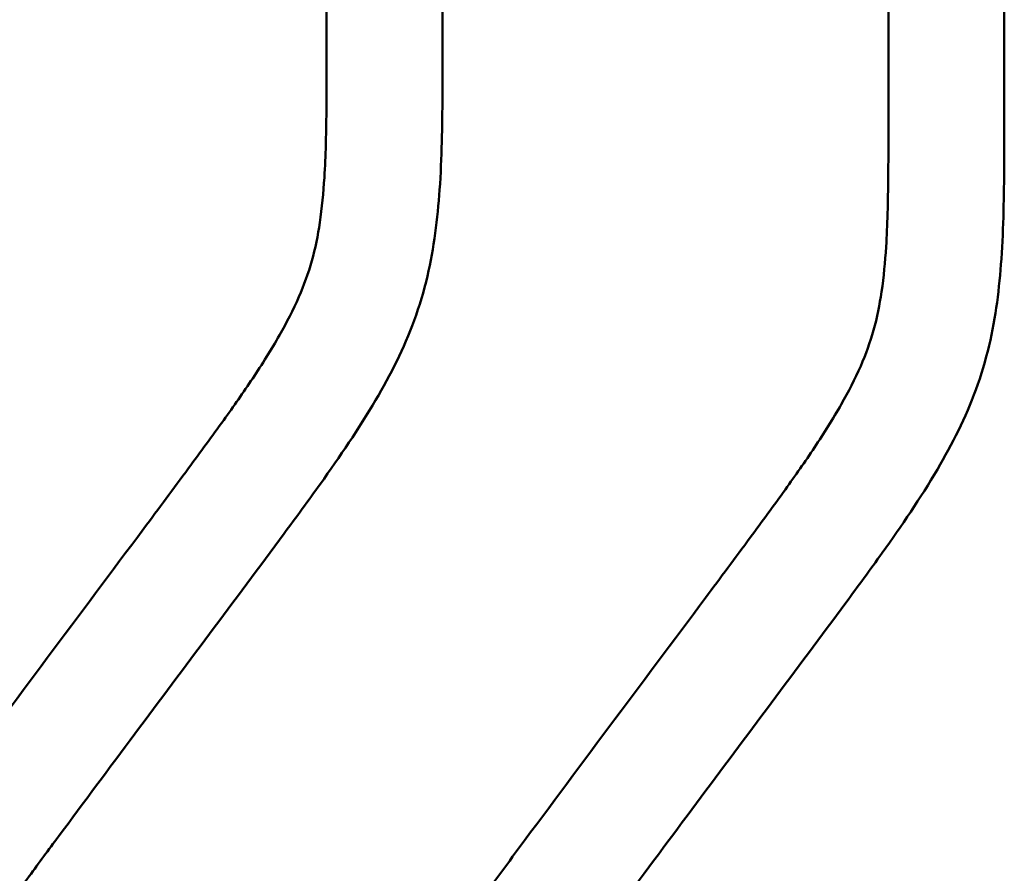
# Model space of a CAD drawing. Header units: millimetres. Extents: x 0 to 6049, y -120 to 1682.
# Tile 73 of 191: x 568 to 610, y 1054 to 1091. Entities that reach past the tile are written whole.
import ezdxf

# ---------------------------------------------------------------- set-up
doc = ezdxf.new("R2010")
doc.units = ezdxf.units.MM
doc.header["$LTSCALE"] = 2
doc.layers.add('Sichtbar (ISO)', color=7, linetype='Continuous', lineweight=50)

msp = doc.modelspace()

# ---------------------------------------------------------------- linework, layer by layer
at = {"layer": 'Sichtbar (ISO)'}
for p, q in [((605.023, 1086.778), (605.023, 1160.604)), ((610.023, 1160.604), (610.023, 1086.778)), ((580.773, 1089.766), (580.773, 1094.106)), ((585.773, 1094.18), (585.773, 1089.766))]:
    msp.add_line(p, q, dxfattribs=at)
for points, knots in [([(557.273, 1033.604), (557.273, 1035.114), (557.27, 1037.39), (557.387, 1040.629), (557.595, 1043.085), (557.953, 1045.239), (558.404, 1047.074), (559.07, 1049.062), (560.149, 1051.368), (561.391, 1053.426), (562.86, 1055.6), (566.616, 1060.705), (570.752, 1066.209), (574.679, 1071.493), (576.261, 1073.646), (577.595, 1075.549), (578.706, 1077.311), (579.583, 1078.999), (580.176, 1080.63), (580.521, 1082.366), (580.677, 1084.049), (580.777, 1086.547), (580.773, 1088.393), (580.773, 1089.766)], [0, 0, 0, 0, 0.072099, 0.108579, 0.154693, 0.189643, 0.212686, 0.244806, 0.289574, 0.333853, 0.359346, 0.414588, 0.635925, 0.687443, 0.728365, 0.763257, 0.798163, 0.827644, 0.853838, 0.880725, 0.911897, 0.934483, 1, 1, 1, 1]), ([(585.773, 1089.766), (585.773, 1088.431), (585.778, 1086.407), (585.647, 1083.13), (585.328, 1080.53), (584.414, 1077.454), (582.876, 1074.426), (580.841, 1071.447), (577.333, 1066.672), (573.535, 1061.616), (569.87, 1056.687), (568.079, 1054.271), (566.981, 1052.756), (565.603, 1050.774), (564.3, 1048.576), (563.476, 1046.522), (563.026, 1045.011), (562.558, 1042.697), (562.267, 1038.799), (562.273, 1035.516), (562.273, 1033.604)], [0, 0, 0, 0, 0.063726, 0.096533, 0.156576, 0.188364, 0.249111, 0.317901, 0.36024, 0.531483, 0.619234, 0.653015, 0.674815, 0.708407, 0.768107, 0.796298, 0.813683, 0.843364, 0.908713, 1, 1, 1, 1]), ([(581.523, 1030.615), (581.523, 1032.126), (581.52, 1034.401), (581.637, 1037.641), (581.845, 1040.097), (582.203, 1042.251), (582.654, 1044.086), (583.32, 1046.074), (584.399, 1048.379), (585.641, 1050.438), (587.11, 1052.612), (590.866, 1057.717), (595.002, 1063.221), (598.929, 1068.505), (600.511, 1070.658), (601.845, 1072.561), (602.956, 1074.323), (603.833, 1076.011), (604.426, 1077.642), (604.771, 1079.378), (604.927, 1081.061), (605.027, 1083.559), (605.023, 1085.405), (605.023, 1086.778)], [0, 0, 0, 0, 0.072099, 0.108579, 0.154693, 0.189643, 0.212686, 0.244806, 0.289574, 0.333853, 0.359346, 0.414588, 0.635925, 0.687443, 0.728365, 0.763257, 0.798163, 0.827644, 0.853838, 0.880725, 0.911897, 0.934483, 1, 1, 1, 1]), ([(610.023, 1086.778), (610.023, 1085.443), (610.028, 1083.419), (609.897, 1080.142), (609.578, 1077.542), (608.664, 1074.466), (607.126, 1071.438), (605.091, 1068.459), (601.583, 1063.684), (597.785, 1058.628), (594.12, 1053.699), (592.329, 1051.283), (591.231, 1049.768), (589.853, 1047.786), (588.55, 1045.588), (587.726, 1043.534), (587.276, 1042.023), (586.808, 1039.709), (586.517, 1035.811), (586.523, 1032.528), (586.523, 1030.615)], [0, 0, 0, 0, 0.063726, 0.096533, 0.156576, 0.188364, 0.249111, 0.317901, 0.36024, 0.531483, 0.619234, 0.653015, 0.674815, 0.708407, 0.768107, 0.796298, 0.813683, 0.843364, 0.908713, 1, 1, 1, 1])]:
    msp.add_open_spline(points, degree=3, knots=knots, dxfattribs=at)

doc.saveas('drawing.dxf')
